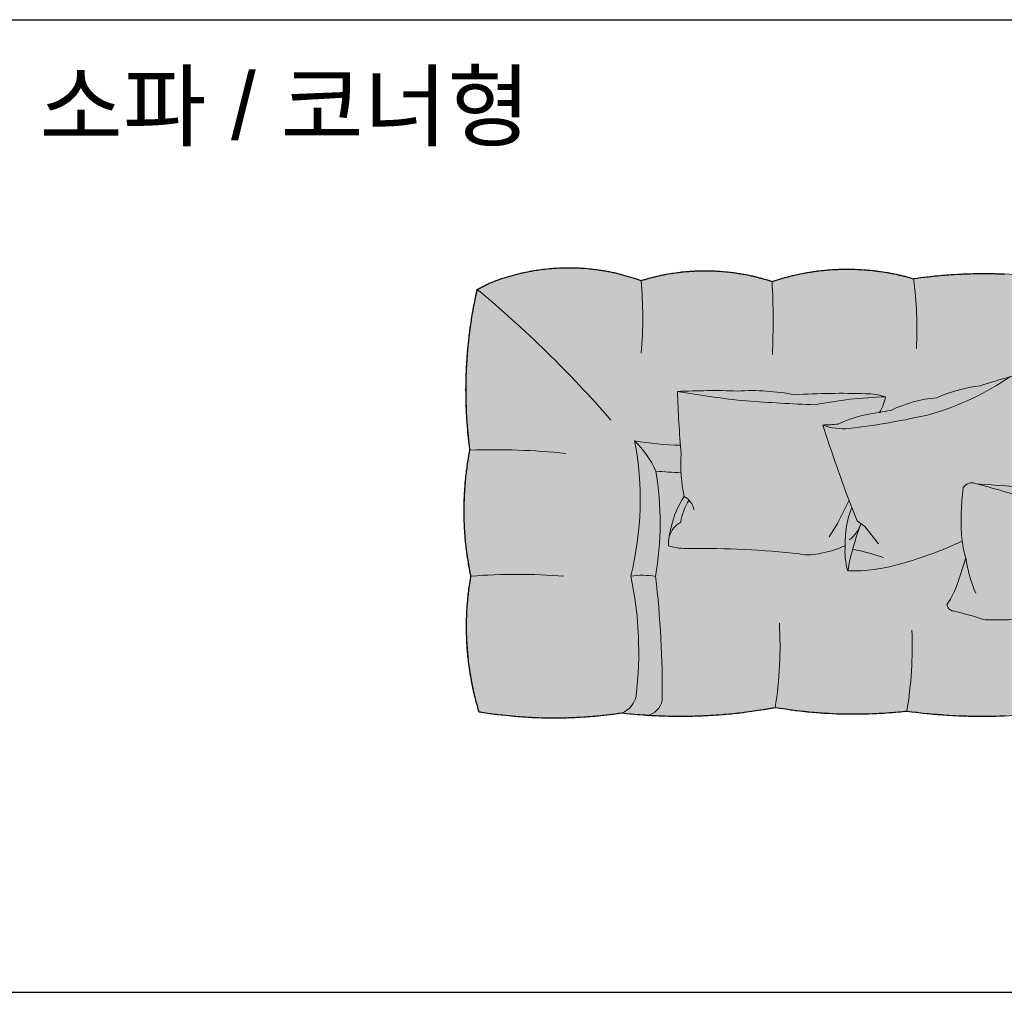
# Model space of a CAD drawing. Header units: millimetres. Extents: x 488786 to 747986, y 25193 to 95000.
# Tile 47 of 127: x 558855 to 561078, y 88554 to 90750. Entities that reach past the tile are written whole.
import ezdxf

# ---------------------------------------------------------------- set-up
doc = ezdxf.new("R2010")
doc.units = ezdxf.units.MM
for name, color, linetype in [('10. ETC', 251, 'Continuous'), ('13. TXT2', 43, 'Continuous'), ('25. 255', 255, 'Continuous'), ('6. FUR1', 181, 'Continuous')]:
    doc.layers.add(name, color=color, linetype=linetype)
doc.layers.add('7. FUR2', color=241, linetype='Continuous', lineweight=5)
doc.styles.add('YUHIHA_TEXT', font='Pretendard-Regular.ttf')

# ---------------------------------------------------------------- blocks, each defined once
blk = doc.blocks.new('YUHIHA_Furniture_Sofa_Corner_A_Plan')
at = {"layer": '25. 255', "transparency": 33554687}
blk.add_hatch(color=256, dxfattribs=at).paths.add_polyline_path([(326, -956.7), (321, -957.4), (318.5, -957.8), (311, -958.8), (303.5, -959.8), (298.5, -960.4), (290.9, -961.3), (283.4, -962.1), (278.4, -962.7), (273.4, -963.2), (268.3, -963.6), (260.8, -964.3), (253.2, -964.9), (248.2, -965.3), (243.2, -965.7), (240.6, -965.8), (233.1, -966.3), (230.6, -966.4), (223, -966.8), (220.5, -966.9), (212.9, -967.3), (205.3, -967.5), (200.3, -967.7), (195.3, -967.8), (190.2, -967.9), (185.1, -968), (180.1, -968), (175.1, -968), (170, -968), (164.9, -968), (162.4, -968), (154.9, -967.9), (149.8, -967.8), (147.3, -967.7), (139.7, -967.5), (137.2, -967.4), (134.7, -967.3), (132.1, -967.2), (124.6, -966.9), (122.1, -966.8), (119.5, -966.7), (114.5, -966.4), (109.4, -966.1), (104.4, -965.8), (101.9, -965.6), (96.9, -965.2), (91.8, -964.9), (86.8, -964.5), (84.3, -964.2), (79.2, -963.8), (71.7, -963.1), (64.2, -962.3), (56.6, -961.5), (54.1, -961.2), (46.6, -960.3), (44.1, -960), (39.1, -959.4), (31.6, -958.4), (29.1, -958), (24.1, -957.3), (19.1, -956.6), (14.1, -955.8), (6.6, -954.6), (4.1, -954.2), (2.7, -949.6), (1.4, -944.9), (0.1, -940.2), (-1.2, -935.6), (-1.8, -933.2), (-3.1, -928.5), (-4.3, -923.8), (-4.9, -921.5), (-6, -916.8), (-6.6, -914.4), (-7.7, -909.7), (-8.2, -907.3), (-8.7, -904.9), (-9.7, -900.2), (-10.2, -897.8), (-11.2, -893.1), (-11.7, -890.7), (-12.2, -888.3), (-13.1, -883.6), (-13.9, -878.8), (-14.8, -874), (-15.2, -871.6), (-16, -866.8), (-17.1, -859.6), (-17.8, -854.8), (-18.4, -850), (-19.1, -845.2), (-19.7, -840.4), (-19.9, -838), (-20.5, -833.2), (-21, -828.4), (-21.4, -823.5), (-21.9, -818.7), (-22.1, -816.3), (-22.5, -811.4), (-22.8, -806.6), (-23.1, -801.8), (-23.3, -799.3), (-23.4, -796.9), (-23.6, -792.1), (-23.7, -789.7), (-23.9, -784.8), (-24.1, -777.5), (-24.2, -772.7), (-24.3, -770.3), (-24.3, -765.4), (-24.3, -760.6), (-24.3, -758.1), (-24.3, -753.3), (-24.2, -748.4), (-24.1, -743.6), (-23.9, -738.7), (-23.7, -731.5), (-23.4, -726.6), (-23.3, -724.2), (-23, -719.4), (-22.7, -714.5), (-22.3, -709.7), (-22.1, -707.3), (-21.7, -702.4), (-21.3, -697.6), (-20.8, -692.8), (-20.3, -687.9), (-20, -685.5), (-19.4, -680.7), (-18.8, -675.9), (-18.2, -671.1), (-17.8, -668.7), (-17.1, -663.9), (-16.4, -659.1), (-15.6, -654.3), (-14.8, -649.5), (-14.4, -647.1), (-14.9, -644.9), (-15.8, -640.6), (-17.1, -634), (-17.9, -629.6), (-18.3, -627.4), (-19.1, -623), (-19.5, -620.8), (-20.2, -616.4), (-20.9, -611.9), (-21.6, -607.5), (-22, -605.3), (-22.6, -600.9), (-23.2, -596.5), (-23.5, -594.2), (-24.4, -587.6), (-25.2, -580.9), (-25.4, -578.7), (-25.9, -574.2), (-26.3, -569.8), (-26.8, -565.3), (-27, -563.1), (-27.4, -558.6), (-27.5, -556.4), (-28, -549.7), (-28.2, -547.5), (-28.3, -545.3), (-28.7, -538.6), (-28.8, -536.3), (-29.1, -531.9), (-29.1, -529.6), (-29.4, -522.9), (-29.5, -518.5), (-29.7, -511.7), (-29.7, -509.5), (-29.7, -507.3), (-29.8, -500.6), (-29.8, -498.3), (-29.7, -493.9), (-29.7, -491.6), (-29.6, -484.9), (-29.5, -480.4), (-29.3, -473.7), (-29.2, -471.5), (-29, -467), (-28.9, -464.8), (-28.7, -460.3), (-28.4, -455.9), (-28.1, -451.4), (-28, -449.2), (-27.6, -444.7), (-27.3, -440.2), (-27.1, -438), (-26.5, -431.3), (-26, -426.9), (-25.6, -422.4), (-25.1, -418), (-24.5, -413.5), (-24, -409.1), (-23.7, -406.9), (-23.1, -402.4), (-22.8, -400.2), (-21.8, -393.6), (-21.2, -389.2), (-20.1, -382.5), (-19.7, -380.3), (-18.9, -375.9), (-18.2, -371.5), (-17.3, -367.1), (-16.5, -362.7), (-16.9, -359.9), (-17.6, -354.2), (-18.3, -348.6), (-18.9, -342.9), (-19.9, -334.4), (-20.4, -328.7), (-21, -323.1), (-21.2, -320.2), (-21.7, -314.5), (-22, -311.7), (-22.4, -306), (-22.7, -303.2), (-23.1, -297.5), (-23.3, -294.6), (-23.6, -288.9), (-23.8, -286.1), (-24.1, -280.4), (-24.2, -277.6), (-24.5, -271.8), (-24.6, -269), (-24.8, -263.3), (-24.9, -260.5), (-25.1, -254.8), (-25.2, -249), (-25.4, -240.5), (-25.4, -237.6), (-25.4, -231.9), (-25.5, -226.2), (-25.4, -220.5), (-25.4, -217.7), (-25.3, -212), (-25.2, -206.3), (-25.2, -203.4), (-25, -197.7), (-24.8, -192), (-24.6, -186.3), (-24.4, -180.6), (-24.3, -177.8), (-24.1, -174.9), (-23.8, -169.2), (-23.5, -163.5), (-23.1, -157.9), (-22.7, -152.2), (-22.3, -146.5), (-21.8, -140.8), (-21.3, -135.1), (-20.8, -129.4), (-20.5, -126.6), (-20.2, -123.7), (-19.3, -115.3), (-18.7, -109.6), (-18, -103.9), (-17.7, -101.1), (-17, -95.4), (-16.6, -92.6), (-15.8, -86.9), (-15.4, -84.1), (-14.6, -78.5), (-14.2, -75.7), (-13.3, -70), (-12.9, -67.2), (-12, -61.6), (-11.5, -58.8), (-10.6, -53.1), (-9.6, -47.5), (-9.1, -44.7), (-8.6, -41.9), (-7.5, -36.3), (-6.5, -30.7), (-5.9, -27.9), (-4.8, -22.3), (-4.2, -19.5), (-3.1, -13.9), (-1.3, -5.6), (-0.6, -2.8), (0, 0), (1.2, 0.6), (2.3, 1.1), (2.7, 1.3), (5.2, 2.6), (5.4, 2.7), (8.1, 4), (8.3, 4.1), (8.9, 4.4), (9.1, 4.5), (9.6, 4.8), (9.8, 4.9), (10.4, 5.2), (11.2, 5.6), (11.5, 5.8), (12.1, 6.1), (12.5, 6.3), (13.1, 6.6), (13.5, 6.8), (14.6, 7.4), (14.8, 7.5), (15.7, 8), (16.1, 8.2), (16.7, 8.5), (17.1, 8.7), (17.6, 9), (18.6, 9.5), (18.8, 9.6), (19.3, 10), (19.5, 10.1), (20.1, 10.4), (20.3, 10.5), (20.8, 10.8), (21, 10.9), (22, 11.4), (22.1, 11.5), (23.5, 12.3), (23.6, 12.4), (24.4, 12.8), (26.9, 13.9), (32.1, 15.9), (37.2, 17.9), (42.4, 19.9), (45, 20.8), (47.6, 21.7), (52.8, 23.6), (55.4, 24.4), (58, 25.3), (60.7, 26.2), (63.3, 27), (65.9, 27.8), (71.2, 29.4), (73.9, 30.2), (76.5, 31), (81.8, 32.5), (87.2, 33.9), (92.5, 35.3), (95.2, 35.9), (97.9, 36.5), (100.6, 37.2), (103.3, 37.8), (106, 38.4), (108.7, 38.9), (114.1, 40.1), (119.5, 41.1), (122.2, 41.6), (125, 42.1), (127.7, 42.5), (133.1, 43.4), (135.9, 43.8), (138.6, 44.2), (144.1, 45), (149.6, 45.7), (152.3, 46), (157.8, 46.6), (163.3, 47.2), (168.8, 47.6), (171.5, 47.8), (174.3, 48), (179.8, 48.4), (185.3, 48.6), (190.8, 48.9), (196.4, 49), (199.1, 49.1), (201.9, 49.1), (204.7, 49.1), (207.4, 49.1), (212.9, 49.1), (218.5, 49), (224, 48.8), (226.7, 48.7), (229.5, 48.5), (232.3, 48.4), (235, 48.2), (237.8, 48.1), (243.3, 47.7), (248.8, 47.2), (254.3, 46.7), (257, 46.4), (259.8, 46.1), (262.5, 45.8), (265.3, 45.4), (268, 45.1), (273.5, 44.3), (276.2, 43.9), (278.9, 43.5), (281.7, 43.1), (284.4, 42.6), (287.1, 42.2), (289.8, 41.7), (292.6, 41.2), (295.3, 40.7), (298, 40.2), (300.7, 39.6), (306.1, 38.5), (308.8, 37.9), (311.5, 37.3), (314.2, 36.7), (319.6, 35.4), (322.2, 34.7), (324.9, 34), (327.6, 33.3), (330.3, 32.6), (335.6, 31.1), (340.9, 29.6), (346.2, 28), (348.8, 27.2), (354.1, 25.5), (356.7, 24.6), (359.3, 23.7), (364.5, 21.9), (369.7, 20), (372, 20.7), (376.4, 22.1), (378.7, 22.8), (380.9, 23.4), (383.2, 24.1), (387.7, 25.3), (390, 25.9), (394.5, 27.1), (399.1, 28.3), (401.4, 28.8), (406, 29.9), (410.5, 30.9), (412.8, 31.4), (415.1, 31.9), (419.7, 32.9), (422, 33.3), (426.6, 34.2), (431.3, 35), (435.9, 35.8), (440.5, 36.6), (442.8, 36.9), (447.5, 37.6), (452.1, 38.2), (454.5, 38.5), (456.8, 38.8), (459.1, 39.1), (461.5, 39.4), (466.1, 39.8), (470.8, 40.3), (473.1, 40.5), (477.8, 40.9), (480.2, 41), (484.9, 41.4), (489.5, 41.6), (491.9, 41.7), (496.6, 41.9), (498.9, 42), (501.3, 42.1), (506, 42.2), (508.3, 42.2), (513, 42.2), (517.7, 42.2), (520, 42.2), (524.7, 42.1), (527.1, 42.1), (529.4, 42), (534.1, 41.8), (538.8, 41.6), (543.5, 41.4), (548.2, 41.1), (552.9, 40.7), (555.2, 40.5), (559.9, 40.1), (564.6, 39.6), (569.2, 39.1), (571.6, 38.8), (576.2, 38.2), (578.6, 37.9), (583.2, 37.3), (585.5, 36.9), (590.2, 36.2), (594.8, 35.5), (599.4, 34.7), (601.7, 34.2), (606.3, 33.4), (608.7, 32.9), (613.3, 32), (617.8, 31), (620.1, 30.5), (624.7, 29.4), (627, 28.9), (631.5, 27.7), (636.1, 26.6), (638.4, 26), (642.9, 24.7), (647.4, 23.5), (651.9, 22.1), (656.4, 20.8), (660.9, 19.4), (665.4, 17.9), (670.2, 19.5), (672.6, 20.3), (677.4, 21.8), (682.2, 23.3), (687.1, 24.8), (692, 26.1), (694.4, 26.8), (699.3, 28.1), (704.2, 29.4), (709.1, 30.7), (711.6, 31.2), (714, 31.8), (719, 33), (723.9, 34), (728.9, 35.1), (733.8, 36.1), (738.8, 37), (741.3, 37.5), (746.3, 38.4), (751.3, 39.2), (756.3, 39.9), (758.8, 40.3), (761.3, 40.7), (763.8, 41), (766.3, 41.4), (768.8, 41.7), (771.4, 42), (776.4, 42.6), (781.4, 43.1), (786.5, 43.6), (791.5, 44), (796.6, 44.4), (801.6, 44.8), (806.7, 45.1), (809.2, 45.2), (814.3, 45.4), (816.8, 45.5), (819.3, 45.6), (821.9, 45.7), (826.9, 45.8), (829.5, 45.8), (832, 45.8), (837.1, 45.8), (839.6, 45.8), (844.7, 45.7), (849.7, 45.6), (852.2, 45.5), (857.3, 45.4), (862.4, 45.1), (867.4, 44.8), (872.5, 44.5), (877.5, 44.1), (880, 43.9), (885.1, 43.5), (887.6, 43.2), (892.6, 42.7), (895.2, 42.4), (900.2, 41.8), (902.7, 41.5), (907.7, 40.8), (910.2, 40.4), (915.2, 39.7), (920.2, 38.9), (925.2, 38.1), (927.7, 37.6), (930.2, 37.2), (935.2, 36.3), (937.7, 35.8), (940.2, 35.3), (945.1, 34.2), (947.6, 33.7), (952.6, 32.6), (955, 32), (959.9, 30.9), (962.4, 30.3), (967.3, 29), (969.8, 28.4), (974.7, 27.1), (979.5, 25.7), (984.4, 24.3), (987.2, 24.7), (992.9, 25.5), (995.8, 25.9), (1001.4, 26.7), (1007.1, 27.4), (1010, 27.8), (1015.7, 28.5), (1018.5, 28.8), (1024.2, 29.4), (1027.1, 29.8), (1032.8, 30.4), (1038.5, 30.9), (1044.2, 31.5), (1049.9, 32), (1055.6, 32.5), (1058.5, 32.7), (1064.2, 33.1), (1069.9, 33.5), (1075.6, 33.9), (1084.2, 34.4), (1092.8, 34.8), (1095.7, 34.9), (1098.6, 35.1), (1104.3, 35.3), (1110, 35.5), (1112.9, 35.5), (1118.6, 35.7), (1121.5, 35.8), (1127.2, 35.8), (1132.9, 35.9), (1135.8, 35.9), (1138.7, 36), (1147.3, 36), (1155.9, 35.9), (1164.5, 35.7), (1167.4, 35.7), (1170.2, 35.6), (1176, 35.4), (1181.7, 35.3), (1184.6, 35.1), (1190.3, 34.9), (1193.2, 34.8), (1198.9, 34.5), (1204.6, 34.2), (1210.3, 33.8), (1218.9, 33.3), (1227.5, 32.6), (1233.2, 32.2), (1238.9, 31.7), (1244.6, 31.1), (1247.5, 30.9), (1253.2, 30.3), (1256.1, 30), (1261.7, 29.4), (1264.6, 29), (1270.3, 28.4), (1276, 27.7), (1278.8, 27.3), (1284.5, 26.6), (1287.4, 26.2), (1293, 25.4), (1298.7, 24.6), (1304.4, 23.8), (1312.9, 22.4), (1321.4, 21), (1324.2, 20.6), (1327, 20.1), (1335.5, 18.6), (1344, 17), (1349.6, 15.9), (1354, 17.2), (1358.4, 18.4), (1365.1, 20.2), (1367.3, 20.8), (1371.8, 21.9), (1376.3, 23), (1380.7, 24), (1385.2, 25), (1389.7, 26), (1394.2, 26.9), (1396.5, 27.3), (1398.7, 27.8), (1401, 28.2), (1405.5, 29), (1410, 29.8), (1412.3, 30.1), (1416.9, 30.8), (1421.4, 31.5), (1426, 32.1), (1430.5, 32.7), (1432.8, 33), (1435.1, 33.2), (1439.7, 33.7), (1441.9, 33.9), (1446.5, 34.4), (1451.1, 34.7), (1455.7, 35.1), (1460.3, 35.4), (1462.6, 35.5), (1467.2, 35.8), (1471.7, 35.9), (1476.3, 36.1), (1478.6, 36.1), (1480.9, 36.2), (1485.5, 36.3), (1487.8, 36.3), (1492.4, 36.3), (1497, 36.2), (1503.9, 36.1), (1508.5, 35.9), (1513.1, 35.8), (1515.4, 35.6), (1520, 35.4), (1524.6, 35.1), (1529.2, 34.8), (1533.7, 34.4), (1538.3, 33.9), (1540.6, 33.7), (1545.2, 33.2), (1547.5, 33), (1549.7, 32.7), (1554.3, 32.1), (1558.8, 31.5), (1563.4, 30.8), (1567.9, 30.1), (1572.5, 29.4), (1577, 28.6), (1581.5, 27.8), (1583.8, 27.4), (1588.3, 26.5), (1592.8, 25.5), (1595, 25.1), (1599.5, 24.1), (1601.8, 23.5), (1606.2, 22.5), (1608.5, 22), (1612.9, 20.8), (1615.2, 20.3), (1619.6, 19.1), (1621.8, 18.5), (1626.2, 17.2), (1630.7, 15.9), (1635.1, 14.6), (1639.4, 13.3), (1644.3, 14), (1651.6, 15.1), (1658.9, 16.2), (1663.8, 16.8), (1668.7, 17.5), (1671.1, 17.8), (1676, 18.3), (1680.9, 18.9), (1683.3, 19.1), (1685.8, 19.4), (1690.7, 19.9), (1695.6, 20.3), (1700.5, 20.7), (1705.4, 21.1), (1707.8, 21.3), (1715.2, 21.8), (1722.6, 22.2), (1727.5, 22.5), (1729.9, 22.6), (1737.3, 22.9), (1744.7, 23.1), (1747.2, 23.2), (1749.6, 23.2), (1754.5, 23.3), (1757, 23.3), (1761.9, 23.3), (1766.8, 23.3), (1769.3, 23.3), (1771.8, 23.3), (1776.7, 23.2), (1781.6, 23.1), (1786.5, 23), (1791.4, 22.8), (1796.3, 22.6), (1798.8, 22.5), (1803.7, 22.3), (1806.2, 22.2), (1808.6, 22), (1816, 21.5), (1823.4, 21), (1830.7, 20.4), (1838.1, 19.7), (1843, 19.2), (1847.9, 18.7), (1850.3, 18.4), (1855.2, 17.9), (1860.1, 17.3), (1862.5, 17), (1864.9, 16.6), (1869.8, 16), (1874.7, 15.3), (1879.6, 14.6), (1884.4, 13.8), (1889.3, 13), (1891.7, 12.6), (1896.6, 11.8), (1899, 11.3), (1903.8, 10.5), (1908.7, 9.6), (1913.5, 8.6), (1918.3, 7.6), (1923.1, 6.6), (1927.9, 5.6), (1932.7, 4.5), (1937.5, 3.4), (1939.9, 2.9), (1944.7, 1.7), (1949.5, 0.6), (1951.9, 0), (1954.6, 0.8), (1960.2, 2.6), (1965.7, 4.2), (1971.2, 5.8), (1976.8, 7.4), (1982.4, 8.9), (1985.2, 9.6), (1988, 10.3), (1993.6, 11.7), (1996.4, 12.4), (2002, 13.7), (2004.9, 14.3), (2010.5, 15.6), (2016.2, 16.8), (2021.8, 17.9), (2027.5, 19), (2030.4, 19.5), (2036.1, 20.5), (2038.9, 21), (2044.6, 21.9), (2047.5, 22.3), (2053.2, 23.1), (2056.1, 23.5), (2058.9, 23.9), (2064.6, 24.6), (2070.4, 25.3), (2076.1, 25.9), (2081.9, 26.5), (2084.8, 26.7), (2087.6, 27), (2093.4, 27.4), (2096.3, 27.6), (2102.1, 28), (2104.9, 28.2), (2110.7, 28.5), (2116.5, 28.7), (2119.4, 28.8), (2122.3, 28.9), (2128.1, 29), (2133.8, 29.1), (2136.7, 29.1), (2139.6, 29.1), (2145.4, 29.1), (2151.2, 29), (2156.9, 28.8), (2159.8, 28.7), (2162.7, 28.6), (2165.6, 28.5), (2171.4, 28.2), (2177.2, 27.9), (2182.9, 27.5), (2185.8, 27.2), (2188.7, 27), (2191.6, 26.8), (2194.4, 26.5), (2197.3, 26.2), (2203.1, 25.6), (2205.9, 25.3), (2208.8, 25), (2211.7, 24.7), (2214.6, 24.3), (2220.3, 23.6), (2226, 22.8), (2228.9, 22.3), (2234.6, 21.5), (2237.4, 21), (2243.1, 20), (2246, 19.5), (2251.7, 18.5), (2254.5, 17.9), (2260.2, 16.8), (2265.8, 15.6), (2268.7, 15), (2271.5, 14.4), (2277.1, 13.1), (2282.7, 11.8), (2285.5, 11.1), (2288.3, 10.4), (2293.9, 8.9), (2296.7, 8.2), (2302.3, 6.7), (2305.1, 5.9), (2310.6, 4.3), (2313.4, 3.5), (2316.5, 2.5), (2317.1, 2.3), (2317.7, 2.1), (2319.2, 1.5), (2320.4, 1), (2321, 0.7), (2321.6, 0.4), (2322.1, 0.1), (2322.4, -0.1), (2322.7, -0.2), (2323.3, -0.6), (2324.1, -1.1), (2324.9, -1.6), (2325.7, -2.2), (2325.9, -2.4), (2326.2, -2.6), (2326.9, -3.2), (2327.9, -4.1), (2328.4, -4.5), (2329.1, -5.2), (2329.9, -6.2), (2330.4, -6.7), (2330.8, -7.2), (2331, -7.4), (2331.2, -7.7), (2331.4, -7.9), (2331.8, -8.4), (2332.3, -9.2), (2332.9, -10.1), (2333.7, -11.4), (2334.2, -12.3), (2334.8, -13.5), (2335.3, -14.6), (2335.8, -15.9), (2336.1, -16.8), (2336.5, -18), (2336.7, -19), (2337, -20.2), (2337.2, -21.2), (2337.4, -22.5), (2337.5, -23.4), (2337.5, -24.1), (2337.6, -24.7), (2337.6, -25.7), (2337.6, -27), (2337.6, -27.6), (2337.5, -28.3), (2337.5, -29.3), (2338.6, -37.4), (2338.9, -40.1), (2340, -48.3), (2340.3, -51), (2341.3, -59.1), (2341.9, -64.6), (2342.5, -70), (2343, -75.5), (2343.9, -83.7), (2344.1, -86.4), (2344.9, -94.6), (2345.1, -97.3), (2345.8, -105.5), (2346.2, -111), (2346.6, -116.4), (2347, -121.9), (2347.4, -127.3), (2347.7, -132.8), (2348.2, -141), (2348.6, -149.2), (2348.7, -152), (2348.8, -154.7), (2349.1, -162.9), (2349.3, -168.4), (2349.5, -173.9), (2349.6, -179.3), (2349.8, -184.8), (2349.9, -190.3), (2350, -198.5), (2350, -201.3), (2350, -209.5), (2350, -212.2), (2350, -217.7), (2349.9, -225.9), (2349.9, -231.4), (2349.8, -236.9), (2349.6, -245.1), (2349.4, -250.6), (2349.4, -253.3), (2349.1, -261.5), (2349, -264.2), (2348.6, -272.5), (2348.3, -277.9), (2348.1, -283.4), (2347.8, -288.9), (2347.4, -294.3), (2347.1, -299.8), (2346.5, -308), (2346.1, -313.5), (2345.4, -321.7), (2344.7, -329.8), (2344.2, -335.3), (2343.7, -340.8), (2343.1, -346.2), (2342.6, -351.7), (2342, -357.1), (2341, -365.3), (2340.1, -373.4), (2339.4, -378.9), (2340.1, -385.8), (2340.8, -392.7), (2341.3, -397.4), (2342.1, -406.6), (2342.9, -415.9), (2343.1, -418.2), (2343.8, -427.5), (2344.5, -436.8), (2344.7, -439.1), (2345.2, -448.4), (2345.5, -453), (2345.7, -457.7), (2346, -462.3), (2346.3, -469.3), (2346.5, -474), (2346.7, -480.9), (2346.8, -483.3), (2347, -487.9), (2347.2, -497.2), (2347.4, -506.5), (2347.4, -511.2), (2347.5, -515.8), (2347.5, -520.5), (2347.5, -522.8), (2347.5, -525.1), (2347.5, -534.4), (2347.5, -539.1), (2347.4, -548.4), (2347.2, -557.7), (2347, -567), (2346.8, -571.6), (2346.6, -576.3), (2346.5, -580.9), (2346.3, -585.6), (2346, -592.6), (2345.7, -597.2), (2345.5, -601.9), (2345.2, -606.5), (2344.7, -615.8), (2344.5, -618.1), (2343.8, -627.4), (2343.1, -636.7), (2342.9, -639), (2342.1, -648.3), (2341.3, -657.5), (2340.8, -662.2), (2340.1, -669.1), (2339.4, -676), (2339.6, -678.5), (2340.4, -685.8), (2340.8, -690.7), (2341.1, -693.1), (2341.5, -698), (2342.2, -705.4), (2343, -715.2), (2343.6, -722.5), (2344.3, -732.3), (2344.4, -734.8), (2344.6, -737.2), (2345.2, -747), (2345.7, -754.4), (2346, -761.8), (2346.4, -769.1), (2346.8, -778.9), (2347, -783.8), (2347.4, -793.7), (2347.6, -801), (2347.8, -808.4), (2347.9, -813.3), (2347.9, -818.2), (2348, -823.1), (2348.1, -828.1), (2348.1, -833), (2348.1, -840.3), (2348.1, -847.7), (2348.1, -857.5), (2348.1, -862.4), (2347.9, -872.3), (2347.8, -879.6), (2347.5, -889.5), (2347.4, -894.4), (2347.1, -901.7), (2346.9, -906.6), (2346.7, -911.6), (2346.4, -918.9), (2346.1, -926.3), (2345.7, -933.6), (2345.2, -941), (2344.9, -945.9), (2344.6, -950.8), (2344.1, -958.2), (2343.8, -963.1), (2343, -972.9), (2342.4, -980.2), (2341.5, -990), (2342.9, -1000.3), (2343.2, -1002.9), (2344.4, -1013.2), (2345.6, -1023.5), (2346.4, -1031.2), (2346.9, -1036.3), (2347.4, -1041.5), (2348.2, -1049.3), (2348.8, -1057), (2349.1, -1059.6), (2349.5, -1064.8), (2350.1, -1072.5), (2350.4, -1077.7), (2350.9, -1085.4), (2351.6, -1095.8), (2351.7, -1098.4), (2352.1, -1106.2), (2352.4, -1113.9), (2352.6, -1116.5), (2352.8, -1121.7), (2352.9, -1126.9), (2353.1, -1132.1), (2353.2, -1137.2), (2353.4, -1145), (2353.5, -1150.2), (2353.7, -1160.6), (2353.7, -1168.4), (2353.7, -1176.1), (2353.7, -1183.9), (2353.6, -1186.5), (2353.5, -1196.9), (2353.3, -1204.6), (2353.1, -1212.4), (2352.8, -1222.8), (2352.4, -1233.1), (2352.2, -1238.3), (2351.9, -1243.5), (2351.3, -1253.9), (2350.7, -1264.2), (2350.1, -1272), (2349.6, -1279.7), (2348.9, -1287.5), (2348.3, -1295.2), (2347.6, -1303), (2346.8, -1310.7), (2346.5, -1313.3), (2346.3, -1315.9), (2346, -1318.5), (2345.7, -1321), (2345.6, -1321.3), (2345.3, -1322.2), (2344.7, -1323.6), (2344.1, -1324.9), (2343.5, -1326), (2342.9, -1327.1), (2342.4, -1327.8), (2341.9, -1328.6), (2341.5, -1329.1), (2341.4, -1329.3), (2340.8, -1330.1), (2340.1, -1331), (2339.3, -1331.9), (2338.4, -1332.8), (2337.6, -1333.7), (2337.1, -1334.1), (2336.2, -1334.9), (2335.8, -1335.3), (2335, -1335.9), (2334.3, -1336.4), (2333.6, -1337), (2332.6, -1337.6), (2332.3, -1337.8), (2332.1, -1338), (2331, -1338.6), (2330.2, -1339), (2329.9, -1339.2), (2329.4, -1339.4), (2328.6, -1339.8), (2328, -1340.1), (2327.5, -1340.3), (2326.6, -1340.7), (2325.8, -1341), (2324.3, -1341.5), (2323.5, -1341.7), (2322.3, -1342), (2321.7, -1342.1), (2320.8, -1342.3), (2320.2, -1342.4), (2319.6, -1342.5), (2319, -1342.6), (2318.7, -1342.6), (2318.4, -1342.7), (2317.8, -1342.7), (2317.2, -1342.8), (2316.3, -1342.8), (2314.1, -1343), (2305.5, -1343.5), (2299, -1343.8), (2290.3, -1344.3), (2281.7, -1344.7), (2275.2, -1344.9), (2268.7, -1345.1), (2266.5, -1345.2), (2264.4, -1345.3), (2260, -1345.4), (2251.4, -1345.6), (2242.7, -1345.7), (2236.2, -1345.8), (2227.6, -1345.8), (2221.1, -1345.8), (2212.4, -1345.8), (2203.7, -1345.7), (2197.2, -1345.6), (2188.6, -1345.4), (2179.9, -1345.1), (2175.6, -1345), (2171.3, -1344.8), (2166.9, -1344.7), (2164.8, -1344.6), (2162.6, -1344.5), (2156.1, -1344.2), (2151.8, -1344), (2143.2, -1343.5), (2134.5, -1343), (2130.2, -1342.7), (2125.9, -1342.4), (2117.2, -1341.8), (2112.9, -1341.5), (2108.6, -1341.1), (2100, -1340.4), (2097.8, -1340.2), (2093.5, -1339.8), (2089.2, -1339.4), (2080.6, -1338.6), (2072, -1337.7), (2063.3, -1336.7), (2056.9, -1336), (2050.4, -1335.2), (2041.8, -1334.1), (2039.7, -1333.8), (2032.2, -1334.9), (2029.8, -1335.3), (2022.3, -1336.3), (2017.3, -1337), (2012.3, -1337.6), (2007.3, -1338.2), (1999.8, -1339.1), (1994.8, -1339.7), (1989.8, -1340.3), (1982.3, -1341), (1979.8, -1341.3), (1972.3, -1342), (1967.3, -1342.5), (1962.3, -1342.9), (1954.8, -1343.5), (1952.3, -1343.7), (1944.8, -1344.2), (1939.8, -1344.6), (1932.2, -1345), (1929.7, -1345.2), (1922.2, -1345.6), (1917.2, -1345.8), (1912.1, -1346), (1904.6, -1346.3), (1902.1, -1346.4), (1894.5, -1346.6), (1889.5, -1346.7), (1884.5, -1346.8), (1876.9, -1346.9), (1869.4, -1347), (1864.4, -1347), (1856.8, -1347), (1846.8, -1346.9), (1839.2, -1346.7), (1834.2, -1346.6), (1826.7, -1346.4), (1824.2, -1346.3), (1819.1, -1346.1), (1811.6, -1345.8), (1804.1, -1345.4), (1801.6, -1345.3), (1794, -1344.9), (1789, -1344.6), (1784, -1344.2), (1779, -1343.9), (1771.5, -1343.3), (1766.4, -1342.9), (1756.4, -1342), (1751.4, -1341.5), (1743.9, -1340.8), (1738.9, -1340.3), (1733.9, -1339.7), (1726.4, -1338.9), (1723.9, -1338.6), (1718.9, -1337.9), (1713.8, -1338.2), (1701, -1338.9), (1698.5, -1339), (1695.9, -1339.1), (1688.3, -1339.5), (1685.7, -1339.6), (1683.1, -1339.7), (1672.9, -1340.2), (1662.7, -1340.5), (1660.1, -1340.6), (1655, -1340.8), (1647.3, -1341.1), (1644.8, -1341.2), (1639.6, -1341.3), (1637.1, -1341.4), (1626.8, -1341.7), (1616.6, -1341.9), (1611.5, -1342), (1601.2, -1342.2), (1591, -1342.3), (1588.4, -1342.4), (1580.8, -1342.5), (1575.6, -1342.5), (1570.5, -1342.5), (1557.7, -1342.6), (1552.6, -1342.6), (1550, -1342.6), (1547.5, -1342.6), (1542.4, -1342.6), (1529.6, -1342.5), (1524.4, -1342.5), (1519.3, -1342.5), (1506.5, -1342.3), (1503.9, -1342.3), (1498.8, -1342.2), (1488.6, -1342), (1486, -1341.9), (1483.5, -1341.9), (1473.2, -1341.7), (1463, -1341.4), (1460.4, -1341.3), (1455.3, -1341.2), (1447.6, -1340.9), (1440, -1340.6), (1437.4, -1340.5), (1424.6, -1340), (1416.9, -1339.7), (1404.1, -1339.1), (1401.6, -1339), (1399, -1338.9), (1391.4, -1338.5), (1390.1, -1338.5), (1388.2, -1338.4), (1387, -1338.3), (1385.7, -1338.2), (1384.5, -1338.1), (1383.2, -1337.9), (1382.6, -1337.8), (1382, -1337.6), (1380.2, -1337.2), (1378.9, -1336.9), (1377.7, -1336.6), (1376.5, -1336.2), (1375.9, -1336), (1374.7, -1335.6), (1373.6, -1335.2), (1372.4, -1334.7), (1371.8, -1334.4), (1371.3, -1334.2), (1370.1, -1333.6), (1369.6, -1333.3), (1367.9, -1332.5), (1367.4, -1332.1), (1366.8, -1331.8), (1365.2, -1330.8), (1364.7, -1330.5), (1364.2, -1330.1), (1362.7, -1329), (1361.2, -1327.8), (1360.2, -1327), (1359.3, -1326.2), (1357.9, -1324.9), (1356.6, -1323.5), (1355.8, -1322.6), (1355, -1321.7), (1353.8, -1320.2), (1353, -1319.2), (1352, -1317.6), (1351.6, -1317.1), (1351, -1316), (1350.6, -1315.5), (1349.7, -1313.9), (1348.9, -1312.2), (1348.3, -1311.1), (1347.8, -1309.9), (1347.3, -1308.8), (1346.9, -1307.6), (1346.5, -1306.4), (1346.3, -1305.8), (1345.9, -1304.6), (1345.8, -1304), (1345.5, -1302.8), (1345.2, -1301.5), (1345, -1300.9), (1344.9, -1300.3), (1344.7, -1299.1), (1344.6, -1298.5), (1344.4, -1297.2), (1344.3, -1296), (1344.2, -1294.7), (1344.2, -1294.1), (1344.1, -1292.8), (1344.1, -1292.2), (1344.1, -1290.9), (1344.1, -1290.3), (1344.2, -1289.7), (1344.2, -1288.4), (1344.3, -1287.8), (1344.4, -1286.6), (1344.6, -1285.3), (1343.8, -1274.8), (1343.4, -1269.6), (1342.7, -1259.1), (1342.3, -1253.8), (1341.8, -1245.9), (1341.5, -1240.7), (1341.4, -1238), (1341.2, -1235.4), (1340.9, -1230.1), (1340.3, -1219.6), (1340.1, -1214.4), (1339.7, -1206.5), (1339.4, -1201.2), (1339.1, -1193.3), (1338.6, -1182.8), (1338.3, -1174.9), (1338.2, -1172.3), (1337.9, -1164.4), (1337.5, -1151.2), (1337.2, -1138), (1337, -1132.8), (1336.7, -1117), (1336.7, -1114.3), (1336.6, -1106.4), (1336.4, -1095.9), (1336.4, -1088), (1336.3, -1082.7), (1336.3, -1072.2), (1336.3, -1059), (1336.3, -1053.8), (1336.3, -1043.2), (1336.4, -1035.3), (1336.5, -1030.1), (1336.6, -1019.5), (1336.8, -1009), (1336.9, -1003.7), (1337.1, -993.2), (1337.2, -990.6), (1337.3, -987.9), (1337.6, -977.4), (1337.9, -966.9), (1338.3, -956.3), (1338.6, -948.5), (1330, -949.8), (1321.4, -951.1), (1318.5, -951.5), (1312.8, -952.3), (1307.1, -953.1), (1301.3, -953.9), (1298.5, -954.2), (1292.7, -954.9), (1287, -955.6), (1281.2, -956.3), (1275.5, -957), (1272.6, -957.3), (1266.8, -957.9), (1261.1, -958.4), (1255.3, -959), (1249.5, -959.5), (1246.7, -959.8), (1240.9, -960.2), (1235.1, -960.7), (1229.3, -961.1), (1226.5, -961.3), (1220.7, -961.7), (1214.9, -962.1), (1209.1, -962.4), (1203.3, -962.7), (1200.4, -962.8), (1194.7, -963.1), (1188.9, -963.3), (1183.1, -963.6), (1180.2, -963.6), (1171.5, -963.9), (1165.7, -964), (1159.9, -964.1), (1151.3, -964.2), (1145.5, -964.3), (1139.7, -964.3), (1131, -964.3), (1128.1, -964.2), (1122.3, -964.2), (1116.5, -964.1), (1113.6, -964), (1104.9, -963.8), (1102.1, -963.7), (1096.3, -963.5), (1090.5, -963.3), (1087.6, -963.2), (1078.9, -962.8), (1073.1, -962.5), (1064.5, -962), (1061.6, -961.8), (1052.9, -961.2), (1047.1, -960.8), (1038.5, -960.1), (1035.6, -959.9), (1029.8, -959.4), (1024.1, -958.9), (1018.3, -958.3), (1015.4, -958), (1006.8, -957.2), (1001, -956.5), (992.4, -955.5), (989.5, -955.2), (980.9, -954.1), (975.2, -953.4), (969.4, -952.6), (964.8, -953.1), (960.2, -953.6), (955.5, -954.1), (950.9, -954.5), (943.9, -955.2), (941.6, -955.4), (937, -955.7), (930, -956.3), (923, -956.8), (918.4, -957.1), (911.4, -957.5), (906.8, -957.8), (902.1, -958), (897.5, -958.3), (892.8, -958.5), (883.5, -958.8), (881.2, -958.9), (874.2, -959), (869.5, -959.1), (862.6, -959.2), (855.6, -959.3), (850.9, -959.3), (848.6, -959.3), (841.6, -959.3), (836.9, -959.2), (830, -959.1), (825.3, -959), (820.6, -958.9), (811.3, -958.6), (802, -958.2), (792.7, -957.8), (788.1, -957.5), (781.1, -957.1), (778.8, -956.9), (769.5, -956.2), (767.2, -956.1), (760.2, -955.5), (755.6, -955.1), (748.6, -954.4), (746.3, -954.2), (744, -954), (741.7, -953.8), (737, -953.3), (734.7, -953), (727.8, -952.2), (720.8, -951.4), (718.5, -951.1), (711.6, -950.2), (707, -949.6), (700, -948.6), (695.4, -948), (690.8, -947.3), (683.9, -946.2), (679.3, -945.5), (672.4, -944.3), (667.1, -945.3), (661.7, -946.3), (653.7, -947.7), (648.4, -948.6), (645.7, -949), (637.6, -950.3), (634.9, -950.7), (629.6, -951.5), (624.2, -952.3), (618.8, -953.1), (613.4, -953.8), (608, -954.5), (602.6, -955.2), (599.9, -955.6), (591.8, -956.5), (589.1, -956.8), (583.7, -957.4), (578.3, -958), (572.9, -958.6), (567.5, -959.1), (562.1, -959.6), (556.7, -960.1), (553.9, -960.3), (545.8, -960.9), (537.7, -961.5), (532.3, -961.9), (526.8, -962.2), (521.4, -962.5), (518.7, -962.7), (510.5, -963.1), (507.8, -963.2), (499.7, -963.5), (497, -963.6), (491.5, -963.8), (486.1, -963.9), (480.7, -964), (477.9, -964.1), (472.5, -964.1), (464.3, -964.2), (456.2, -964.2), (450.7, -964.2), (445.3, -964.2), (439.9, -964.1), (434.4, -964), (431.7, -963.9), (423.6, -963.7), (420.8, -963.6), (415.4, -963.4), (410, -963.2), (404.5, -963), (399.1, -962.7), (393.7, -962.4), (391, -962.3), (382.8, -961.8), (380.1, -961.6), (374.7, -961.2), (366.6, -960.6), (361.1, -960.2), (353, -959.5), (347.6, -959), (344.9, -958.7), (336.8, -957.9), (331.4, -957.3)], is_closed=False, flags=16)
at = {"layer": '6. FUR1'}
blk.add_lwpolyline([(1194.7, -963.1), (1188.9, -963.3), (1183.1, -963.6), (1180.2, -963.6), (1171.5, -963.9), (1165.7, -964), (1159.9, -964.1), (1151.3, -964.2), (1145.5, -964.3), (1139.7, -964.3), (1131, -964.3), (1128.1, -964.2), (1122.3, -964.2), (1116.5, -964.1), (1113.6, -964), (1104.9, -963.8), (1102.1, -963.7), (1096.3, -963.5), (1090.5, -963.3), (1087.6, -963.2), (1078.9, -962.8), (1073.1, -962.5), (1064.5, -962), (1061.6, -961.8), (1052.9, -961.2), (1047.1, -960.8), (1038.5, -960.1), (1035.6, -959.9), (1029.8, -959.4), (1024.1, -958.9), (1018.3, -958.3), (1015.4, -958), (1006.8, -957.2), (1001, -956.5), (992.4, -955.5), (989.5, -955.2), (980.9, -954.1), (975.2, -953.4), (969.4, -952.6), (964.8, -953.1), (960.2, -953.6), (955.5, -954.1), (950.9, -954.5), (943.9, -955.2), (941.6, -955.4), (937, -955.7), (930, -956.3), (923, -956.8), (918.4, -957.1), (911.4, -957.5), (906.8, -957.8), (902.1, -958), (897.5, -958.3), (892.8, -958.5), (883.5, -958.8), (881.2, -958.9), (874.2, -959), (869.5, -959.1), (862.6, -959.2), (855.6, -959.3), (850.9, -959.3), (848.6, -959.3), (841.6, -959.3), (836.9, -959.2), (830, -959.1), (825.3, -959), (820.6, -958.9), (811.3, -958.6), (802, -958.2), (792.7, -957.8), (788.1, -957.5), (781.1, -957.1), (778.8, -956.9), (769.5, -956.2), (767.2, -956.1), (760.2, -955.5), (755.6, -955.1), (748.6, -954.4), (746.3, -954.2), (744, -954), (741.7, -953.8), (737, -953.3), (734.7, -953), (727.8, -952.2), (720.8, -951.4), (718.5, -951.1), (711.6, -950.2), (707, -949.6), (700, -948.6), (695.4, -948), (690.8, -947.3), (683.9, -946.2), (679.3, -945.5), (672.4, -944.3), (667.1, -945.3), (661.7, -946.3), (653.7, -947.7), (648.4, -948.6), (645.7, -949), (637.6, -950.3), (634.9, -950.7), (629.6, -951.5), (624.2, -952.3), (618.8, -953.1), (613.4, -953.8), (608, -954.5), (602.6, -955.2), (599.9, -955.6), (591.8, -956.5), (589.1, -956.8), (583.7, -957.4), (578.3, -958), (572.9, -958.6), (567.5, -959.1), (562.1, -959.6), (556.7, -960.1), (553.9, -960.3), (545.8, -960.9), (537.7, -961.5), (532.3, -961.9), (526.8, -962.2), (521.4, -962.5), (518.7, -962.7), (510.5, -963.1), (507.8, -963.2), (499.7, -963.5), (497, -963.6), (491.5, -963.8), (486.1, -963.9), (480.7, -964), (477.9, -964.1), (472.5, -964.1), (464.3, -964.2), (456.2, -964.2), (450.7, -964.2), (445.3, -964.2), (439.9, -964.1), (434.4, -964), (431.7, -963.9), (423.6, -963.7), (420.8, -963.6), (415.4, -963.4), (410, -963.2), (404.5, -963), (399.1, -962.7), (393.7, -962.4), (391, -962.3), (382.8, -961.8), (380.1, -961.6), (374.7, -961.2), (366.6, -960.6), (361.1, -960.2), (353, -959.5), (347.6, -959), (344.9, -958.7), (336.8, -957.9), (331.4, -957.3), (326, -956.7), (321, -957.4), (318.5, -957.8), (311, -958.8), (303.5, -959.8), (298.5, -960.4), (290.9, -961.3), (283.4, -962.1), (278.4, -962.7), (273.4, -963.2), (268.3, -963.6), (260.8, -964.3), (253.2, -964.9), (248.2, -965.3), (243.2, -965.7), (240.6, -965.8), (233.1, -966.3), (230.6, -966.4), (223, -966.8), (220.5, -966.9), (212.9, -967.3), (205.3, -967.5), (200.3, -967.7), (195.3, -967.8), (190.2, -967.9), (185.1, -968), (180.1, -968), (175.1, -968), (170, -968), (164.9, -968), (162.4, -968), (154.9, -967.9), (149.8, -967.8), (147.3, -967.7), (139.7, -967.5), (137.2, -967.4), (134.7, -967.3), (132.1, -967.2), (124.6, -966.9), (122.1, -966.8), (119.5, -966.7), (114.5, -966.4), (109.4, -966.1), (104.4, -965.8), (101.9, -965.6), (96.9, -965.2), (91.8, -964.9), (86.8, -964.5), (84.3, -964.2), (79.2, -963.8), (71.7, -963.1), (64.2, -962.3), (56.6, -961.5), (54.1, -961.2), (46.6, -960.3), (44.1, -960), (39.1, -959.4), (31.6, -958.4), (29.1, -958), (24.1, -957.3), (19.1, -956.6), (14.1, -955.8), (6.6, -954.6), (4.1, -954.2), (2.7, -949.6), (1.4, -944.9), (0.1, -940.2), (-1.2, -935.6), (-1.8, -933.2), (-3.1, -928.5), (-4.3, -923.8), (-4.9, -921.5), (-6, -916.8), (-6.6, -914.4), (-7.7, -909.7), (-8.2, -907.3), (-8.7, -904.9), (-9.7, -900.2), (-10.2, -897.8), (-11.2, -893.1), (-11.7, -890.7), (-12.2, -888.3), (-13.1, -883.6), (-13.9, -878.8), (-14.8, -874), (-15.2, -871.6), (-16, -866.8), (-17.1, -859.6), (-17.8, -854.8), (-18.4, -850), (-19.1, -845.2), (-19.7, -840.4), (-19.9, -838), (-20.5, -833.2), (-21, -828.4), (-21.4, -823.5), (-21.9, -818.7), (-22.1, -816.3), (-22.5, -811.4), (-22.8, -806.6), (-23.1, -801.8), (-23.3, -799.3), (-23.4, -796.9), (-23.6, -792.1), (-23.7, -789.7), (-23.9, -784.8), (-24.1, -777.5), (-24.2, -772.7), (-24.3, -770.3), (-24.3, -765.4), (-24.3, -760.6), (-24.3, -758.1), (-24.3, -753.3), (-24.2, -748.4), (-24.1, -743.6), (-23.9, -738.7), (-23.7, -731.5), (-23.4, -726.6), (-23.3, -724.2), (-23, -719.4), (-22.7, -714.5), (-22.3, -709.7), (-22.1, -707.3), (-21.7, -702.4), (-21.3, -697.6), (-20.8, -692.8), (-20.3, -687.9), (-20, -685.5), (-19.4, -680.7), (-18.8, -675.9), (-18.2, -671.1), (-17.8, -668.7), (-17.1, -663.9), (-16.4, -659.1), (-15.6, -654.3), (-14.8, -649.5), (-14.4, -647.1), (-14.9, -644.9), (-15.8, -640.6), (-17.1, -634), (-17.9, -629.6), (-18.3, -627.4), (-19.1, -623), (-19.5, -620.8), (-20.2, -616.4), (-20.9, -611.9), (-21.6, -607.5), (-22, -605.3), (-22.6, -600.9), (-23.2, -596.5), (-23.5, -594.2), (-24.4, -587.6), (-25.2, -580.9), (-25.4, -578.7), (-25.9, -574.2), (-26.3, -569.8), (-26.8, -565.3), (-27, -563.1), (-27.4, -558.6), (-27.5, -556.4), (-28, -549.7), (-28.2, -547.5), (-28.3, -545.3), (-28.7, -538.6), (-28.8, -536.3), (-29.1, -531.9), (-29.1, -529.6), (-29.4, -522.9), (-29.5, -518.5), (-29.7, -511.7), (-29.7, -509.5), (-29.7, -507.3), (-29.8, -500.6), (-29.8, -498.3), (-29.7, -493.9), (-29.7, -491.6), (-29.6, -484.9), (-29.5, -480.4), (-29.3, -473.7), (-29.2, -471.5), (-29, -467), (-28.9, -464.8), (-28.7, -460.3), (-28.4, -455.9), (-28.1, -451.4), (-28, -449.2), (-27.6, -444.7), (-27.3, -440.2), (-27.1, -438), (-26.5, -431.3), (-26, -426.9), (-25.6, -422.4), (-25.1, -418), (-24.5, -413.5), (-24, -409.1), (-23.7, -406.9), (-23.1, -402.4), (-22.8, -400.2), (-21.8, -393.6), (-21.2, -389.2), (-20.1, -382.5), (-19.7, -380.3), (-18.9, -375.9), (-18.2, -371.5), (-17.3, -367.1), (-16.5, -362.7), (-16.9, -359.9), (-17.6, -354.2), (-18.3, -348.6), (-18.9, -342.9), (-19.9, -334.4), (-20.4, -328.7), (-21, -323.1), (-21.2, -320.2), (-21.7, -314.5), (-22, -311.7), (-22.4, -306), (-22.7, -303.2), (-23.1, -297.5), (-23.3, -294.6), (-23.6, -288.9), (-23.8, -286.1), (-24.1, -280.4), (-24.2, -277.6), (-24.5, -271.8), (-24.6, -269), (-24.8, -263.3), (-24.9, -260.5), (-25.1, -254.8), (-25.2, -249), (-25.4, -240.5), (-25.4, -237.6), (-25.4, -231.9), (-25.5, -226.2), (-25.4, -220.5), (-25.4, -217.7), (-25.3, -212), (-25.2, -206.3), (-25.2, -203.4), (-25, -197.7), (-24.8, -192), (-24.6, -186.3), (-24.4, -180.6), (-24.3, -177.8), (-24.1, -174.9), (-23.8, -169.2), (-23.5, -163.5), (-23.1, -157.9), (-22.7, -152.2), (-22.3, -146.5), (-21.8, -140.8), (-21.3, -135.1), (-20.8, -129.4), (-20.5, -126.6), (-20.2, -123.7), (-19.3, -115.3), (-18.7, -109.6), (-18, -103.9), (-17.7, -101.1), (-17, -95.4), (-16.6, -92.6), (-15.8, -86.9), (-15.4, -84.1), (-14.6, -78.5), (-14.2, -75.7), (-13.3, -70), (-12.9, -67.2), (-12, -61.6), (-11.5, -58.8), (-10.6, -53.1), (-9.6, -47.5), (-9.1, -44.7), (-8.6, -41.9), (-7.5, -36.3), (-6.5, -30.7), (-5.9, -27.9), (-4.8, -22.3), (-4.2, -19.5), (-3.1, -13.9), (-1.3, -5.6), (-0.6, -2.8), (0, 0), (1.2, 0.6), (2.3, 1.1), (2.7, 1.3), (5.2, 2.6), (5.4, 2.7), (8.1, 4), (8.3, 4.1), (8.9, 4.4), (9.1, 4.5), (9.6, 4.8), (9.8, 4.9), (10.4, 5.2), (11.2, 5.6), (11.5, 5.8), (12.1, 6.1), (12.5, 6.3), (13.1, 6.6), (13.5, 6.8), (14.6, 7.4), (14.8, 7.5), (15.7, 8), (16.1, 8.2), (16.7, 8.5), (17.1, 8.7), (17.6, 9), (18.6, 9.5), (18.8, 9.6), (19.3, 10), (19.5, 10.1), (20.1, 10.4), (20.3, 10.5), (20.8, 10.8), (21, 10.9), (22, 11.4), (22.1, 11.5), (23.5, 12.3), (23.6, 12.4), (24.4, 12.8), (26.9, 13.9), (32.1, 15.9), (37.2, 17.9), (42.4, 19.9), (45, 20.8), (47.6, 21.7), (52.8, 23.6), (55.4, 24.4), (58, 25.3), (60.7, 26.2), (63.3, 27), (65.9, 27.8), (71.2, 29.4), (73.9, 30.2), (76.5, 31), (81.8, 32.5), (87.2, 33.9), (92.5, 35.3), (95.2, 35.9), (97.9, 36.5), (100.6, 37.2), (103.3, 37.8), (106, 38.4), (108.7, 38.9), (114.1, 40.1), (119.5, 41.1), (122.2, 41.6), (125, 42.1), (127.7, 42.5), (133.1, 43.4), (135.9, 43.8), (138.6, 44.2), (144.1, 45), (149.6, 45.7), (152.3, 46), (157.8, 46.6), (163.3, 47.2), (168.8, 47.6), (171.5, 47.8), (174.3, 48), (179.8, 48.4), (185.3, 48.6), (190.8, 48.9), (196.4, 49), (199.1, 49.1), (201.9, 49.1), (204.7, 49.1), (207.4, 49.1), (212.9, 49.1), (218.5, 49), (224, 48.8), (226.7, 48.7), (229.5, 48.5), (232.3, 48.4), (235, 48.2), (237.8, 48.1), (243.3, 47.7), (248.8, 47.2), (254.3, 46.7), (257, 46.4), (259.8, 46.1), (262.5, 45.8), (265.3, 45.4), (268, 45.1), (273.5, 44.3), (276.2, 43.9), (278.9, 43.5), (281.7, 43.1), (284.4, 42.6), (287.1, 42.2), (289.8, 41.7), (292.6, 41.2), (295.3, 40.7), (298, 40.2), (300.7, 39.6), (306.1, 38.5), (308.8, 37.9), (311.5, 37.3), (314.2, 36.7), (319.6, 35.4), (322.2, 34.7), (324.9, 34), (327.6, 33.3), (330.3, 32.6), (335.6, 31.1), (340.9, 29.6), (346.2, 28), (348.8, 27.2), (354.1, 25.5), (356.7, 24.6), (359.3, 23.7), (364.5, 21.9), (369.7, 20), (372, 20.7), (376.4, 22.1), (378.7, 22.8), (380.9, 23.4), (383.2, 24.1), (387.7, 25.3), (390, 25.9), (394.5, 27.1), (399.1, 28.3), (401.4, 28.8), (406, 29.9), (410.5, 30.9), (412.8, 31.4), (415.1, 31.9), (419.7, 32.9), (422, 33.3), (426.6, 34.2), (431.3, 35), (435.9, 35.8), (440.5, 36.6), (442.8, 36.9), (447.5, 37.6), (452.1, 38.2), (454.5, 38.5), (456.8, 38.8), (459.1, 39.1), (461.5, 39.4), (466.1, 39.8), (470.8, 40.3), (473.1, 40.5), (477.8, 40.9), (480.2, 41), (484.9, 41.4), (489.5, 41.6), (491.9, 41.7), (496.6, 41.9), (498.9, 42), (501.3, 42.1), (506, 42.2), (508.3, 42.2), (513, 42.2), (517.7, 42.2), (520, 42.2), (524.7, 42.1), (527.1, 42.1), (529.4, 42), (534.1, 41.8), (538.8, 41.6), (543.5, 41.4), (548.2, 41.1), (552.9, 40.7), (555.2, 40.5), (559.9, 40.1), (564.6, 39.6), (569.2, 39.1), (571.6, 38.8), (576.2, 38.2), (578.6, 37.9), (583.2, 37.3), (585.5, 36.9), (590.2, 36.2), (594.8, 35.5), (599.4, 34.7), (601.7, 34.2), (606.3, 33.4), (608.7, 32.9), (613.3, 32), (617.8, 31), (620.1, 30.5), (624.7, 29.4), (627, 28.9), (631.5, 27.7), (636.1, 26.6), (638.4, 26), (642.9, 24.7), (647.4, 23.5), (651.9, 22.1), (656.4, 20.8), (660.9, 19.4), (665.4, 17.9), (670.2, 19.5), (672.6, 20.3), (677.4, 21.8), (682.2, 23.3), (687.1, 24.8), (692, 26.1), (694.4, 26.8), (699.3, 28.1), (704.2, 29.4), (709.1, 30.7), (711.6, 31.2), (714, 31.8), (719, 33), (723.9, 34), (728.9, 35.1), (733.8, 36.1), (738.8, 37), (741.3, 37.5), (746.3, 38.4), (751.3, 39.2), (756.3, 39.9), (758.8, 40.3), (761.3, 40.7), (763.8, 41), (766.3, 41.4), (768.8, 41.7), (771.4, 42), (776.4, 42.6), (781.4, 43.1), (786.5, 43.6), (791.5, 44), (796.6, 44.4), (801.6, 44.8), (806.7, 45.1), (809.2, 45.2), (814.3, 45.4), (816.8, 45.5), (819.3, 45.6), (821.9, 45.7), (826.9, 45.8), (829.5, 45.8), (832, 45.8), (837.1, 45.8), (839.6, 45.8), (844.7, 45.7), (849.7, 45.6), (852.2, 45.5), (857.3, 45.4), (862.4, 45.1), (867.4, 44.8), (872.5, 44.5), (877.5, 44.1), (880, 43.9), (885.1, 43.5), (887.6, 43.2), (892.6, 42.7), (895.2, 42.4), (900.2, 41.8), (902.7, 41.5), (907.7, 40.8), (910.2, 40.4), (915.2, 39.7), (920.2, 38.9), (925.2, 38.1), (927.7, 37.6), (930.2, 37.2), (935.2, 36.3), (937.7, 35.8), (940.2, 35.3), (945.1, 34.2), (947.6, 33.7), (952.6, 32.6), (955, 32), (959.9, 30.9), (962.4, 30.3), (967.3, 29), (969.8, 28.4), (974.7, 27.1), (979.5, 25.7), (984.4, 24.3), (987.2, 24.7), (992.9, 25.5), (995.8, 25.9), (1001.4, 26.7), (1007.1, 27.4), (1010, 27.8), (1015.7, 28.5), (1018.5, 28.8), (1024.2, 29.4), (1027.1, 29.8), (1032.8, 30.4), (1038.5, 30.9), (1044.2, 31.5), (1049.9, 32), (1055.6, 32.5), (1058.5, 32.7), (1064.2, 33.1), (1069.9, 33.5), (1075.6, 33.9), (1084.2, 34.4), (1092.8, 34.8), (1095.7, 34.9), (1098.6, 35.1), (1104.3, 35.3), (1110, 35.5), (1112.9, 35.5), (1118.6, 35.7), (1121.5, 35.8), (1127.2, 35.8), (1132.9, 35.9), (1135.8, 35.9), (1138.7, 36), (1147.3, 36), (1155.9, 35.9), (1164.5, 35.7), (1167.4, 35.7), (1170.2, 35.6), (1176, 35.4), (1181.7, 35.3), (1184.6, 35.1), (1190.3, 34.9)], dxfattribs=at)
at = {"layer": '7. FUR2'}
for points in [[(0, 0, 0.089009), (-16.5, -362.7, 0.100427), (-14.4, -647.1, 0.116978), (4.1, -954.2, 0.077998), (326, -956.7, 0.074938), (672.4, -944.3, 0.070395), (969.4, -952.6, 0.074225), (1338.6, -948.4, 0.028736)], [(1349.6, 15.9, 0.085264), (984.4, 24.3, 0.154284), (665.4, 17.9, 0.157318), (369.7, 20, 0.188699), (24.4, 12.8, -0.017731), (0, 0, 4.390834)], [(1653.1, -341.4), (1674.3, -274.5, 0.431664), (1661.1, -250.8, -0.00648), (1421.6, -234.4, 0.070438), (1282.6, -214.1, 0.127369), (1214.8, -203.9, 0.556721), (1202.9, -197.1, 0.00864), (1134.9, -217.4, 0.069137), (1037.1, -244.5, 0.094315), (933.1, -273.3, 0.024356), (907.7, -277.9, 0.101017), (921.3, -242.3, 0.085488), (876.6, -235.5, 0.024493), (716.7, -237.8, 0.062183), (587.2, -229.3, 0.020521), (451.6, -230.4, 0.012432), (460.2, -371.4, 3.395991)], [(1203.8, -196.7, -0.076264), (1023.7, -281.7, -0.028887), (839, -313.8, -0.118839), (780, -306.1, 0.401743)], [(921.3, -242.3, 0.041137), (762.4, -260.4, -0.008642), (606.9, -251.7, -0.017617), (451.6, -230.4, -30.505486)], [(907.7, -277.9, 0.079799), (814.3, -303.9, -0.027288), (780, -306.1, 0.014798), (845.3, -492.3, 0.106232), (830.5, -578.7, -3.077608)], [(458.6, -351.7, -0.03576), (355, -341.8, -0.109412), (346.4, -647, -0.081908), (358.6, -917.7, -0.241148), (326, -956.7)], [(1653.1, -341.4, -0.016966), (1608.9, -458.5, -0.091662), (1647.3, -540.3, -0.087974), (1647.3, -569.7), (1568, -586.3), (1440.1, -575.4, -0.00451), (1415.1, -631.9, -0.037737), (1429.2, -750.1, 0.015708), (1146.6, -746.3, 0.019029), (1074.3, -725.8, -0.429335), (1060.9, -710.5, 0.070691), (1084.6, -661.9, 0.00031), (1102.5, -606.3, -0.032131), (1094.2, -568, -0.047214), (955.2, -619.6, -0.076856), (836.2, -635.6, -0.096805), (830.5, -578.7, -0.059935), (776.1, -595.4, -0.116825), (727.6, -597.3, 0.033708), (478.2, -585.1, -0.081745), (431.5, -578.7, -0.077373), (437.9, -537.2, -0.099905), (466.8, -467.7, -0.066024), (460.2, -371.4)], [(382.8, -961.8, 0.310862), (417.5, -927.5, 0.030436), (402.5, -647.8, 0.082026), (403.3, -410.2, 0.01125), (459.9, -413.7, 0.01125)], [(1440.1, -575.4, 0.053362), (1467.2, -465.1, 0.361217), (1459.7, -457.9, -0.031407), (1391.3, -459.1, 0.004654), (1126.6, -439, 0.372734), (1096.8, -447.5, 0.054706), (1094.2, -568, 67.065612)], [(1391.3, -459.1, 0.067326), (1267.6, -481.2, 0.022511), (1126.6, -439, -0.961756)], [(433.1, -557.7, -0.18085), (459.1, -525.5, -0.104152), (477.9, -475.6, -1.115719)]]:
    blk.add_lwpolyline(points, format="xyb", dxfattribs=at)
blk.add_lwpolyline([(845.3, -492.3), (857.2, -522.7), (874.5, -535.2), (905.9, -574.2)], dxfattribs=at)
for centre, radius, start, end in [((191.2, -87.8), 801.1, 356.7204, 8.0431), ((-537.1, -63.4), 910.6, 354.9368, 5.255), ((-974.9, -71.3), 1642.7, 357.3572, 3.1133), ((-1664.6, -2003), 2604.4, 40.983, 50.2724), ((191.2, -508.7), 233.9, 24.9156, 45.5398), ((35.9, -1973), 1611.2, 84.1583, 91.8646), ((449.7, -503.6), 39.7, 8.6346, 64.5646), ((296.8, -235.8), 593.1, 327.0617, 336.1157), ((1468.1, -753.6), 642.8, 159.5409, 169.422), ((790.6, -503.7), 79.4, 308.786, 341.4645), ((682.6, -1336), 767.5, 72.252, 77.5949), ((1411.1, -562.1), 311.7, 188.1556, 203.3912), ((89.3, -2027.9), 1384.6, 85.601, 94.2963), ((371.9, -841.1), 195.7, 81.0303, 97.5076), ((-202.4, -806), 885.7, 351.0122, 3.3817), ((105.7, -805.8), 876.1, 350.3575, 2.3832)]:
    blk.add_arc(centre, radius, start, end, dxfattribs=at)

msp = doc.modelspace()

# ---------------------------------------------------------------- linework, layer by layer
at = {"layer": '10. ETC'}
for p, q in [((554300, 90750), (563300, 90750)), ((554300, 88553.9), (563300, 88553.9))]:
    msp.add_line(p, q, dxfattribs=at)

# ---------------------------------------------------------------- block references
msp.add_blockref('YUHIHA_Furniture_Sofa_Corner_A_Plan', (559888, 90140.9))

# ---------------------------------------------------------------- texts
at = {"layer": '13. TXT2', "color": 7, "insert": (558900, 90630), "char_height": 150, "width": 4300, "attachment_point": 1, "style": 'YUHIHA_TEXT'}
msp.add_mtext('소파 / 코너형', dxfattribs=at)

doc.saveas('drawing.dxf')
